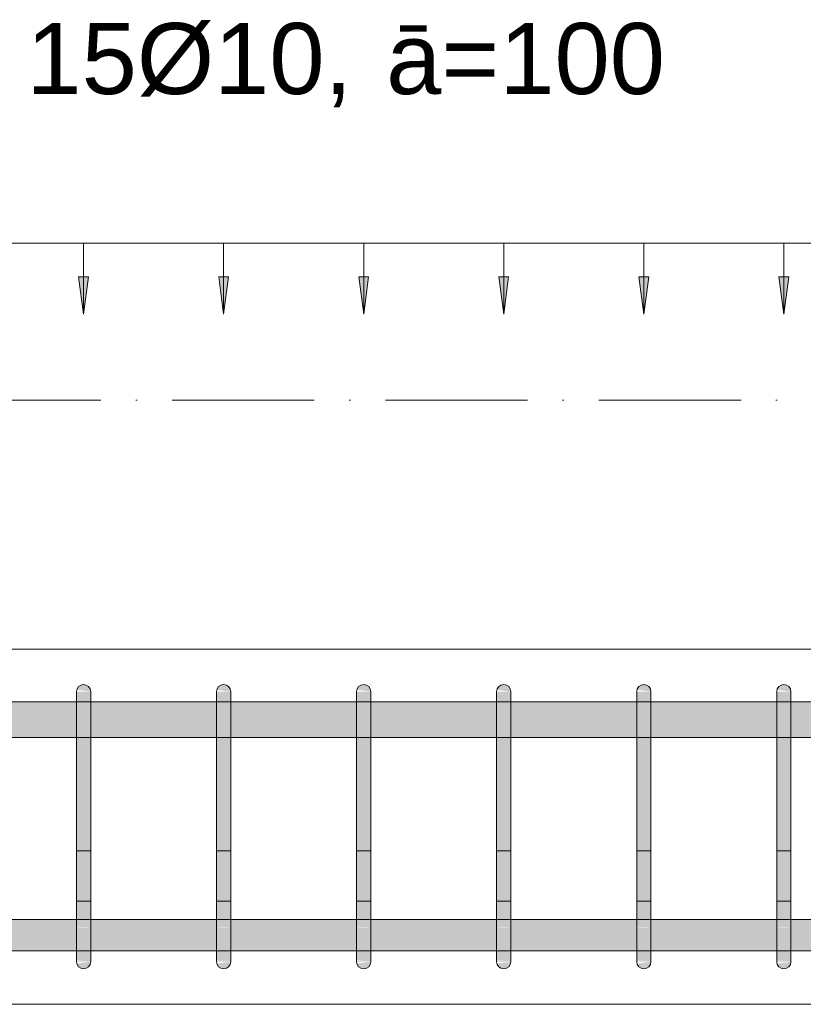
# Model space of a CAD drawing. Header units: millimetres. Extents: x -25607 to 9385, y 1894 to 10168.
# Tile 145 of 181: x 2785 to 3336, y 8670 to 9363. Entities that reach past the tile are written whole.
import ezdxf

# ---------------------------------------------------------------- set-up
doc = ezdxf.new("R2010")
doc.units = ezdxf.units.MM
doc.linetypes.add('Čerchovaná', pattern=[150, 100, -25, 0, -25])
for name, color, linetype, lineweight in [('A-ANNO-DIMS', 211, 'Continuous', 5), ('A-ANNO-DIMS-25', 211, 'Continuous', 5), ('A-FLOR-LEVL', 51, 'Continuous', 5), ('S-BEAM', 12, 'Continuous', 9), ('S-RBAR', 171, 'Continuous', 5), ('S-RBAR-IDEN', 171, 'Continuous', 5)]:
    doc.layers.add(name, color=color, linetype=linetype, lineweight=lineweight)
doc.styles.add('Arial', font='arial.ttf', dxfattribs={"height": 50})
doc.styles.add('Arial_1', font='arial.ttf', dxfattribs={"height": 62.5})
doc.dimstyles.new('Výztuž_kusy__řezy__1', dxfattribs={"dimscale": 304.8, "dimtxt": 0.18, "dimasz": 0, "dimexe": 0, "dimexo": 0.0625, "dimgap": 0.082021, "dimtad": 1, "dimdec": 0, "dimzin": 0, "dimdsep": 46, "dimtxsty": 'Arial_1', "dimblk1": 'NONE', "dimblk2": 'NONE', "dimsah": 1, "dimcen": 0.09, "dimazin": 0, "dimtfac": 1, "dimtdec": 4, "dimtix": 1, "dimtmove": 0, "dimatfit": 3, "dimfxl": 0.164042, "dimfxlon": 1, "dimtvp": 1, "dimtfill": 1, "dimtolj": 1, "dimtzin": 0, "dimarcsym": 2})

# ---------------------------------------------------------------- blocks, each defined once
blk = doc.blocks.new('DIMBLOCK390-V5')
at = {"layer": 'A-ANNO-DIMS-25'}
for points in [[(2731.12, 9155.58), (2734.58, 9181.87), (2727.66, 9181.87)], [(2829.64, 9155.58), (2833.1, 9181.87), (2826.18, 9181.87)]]:
    blk.add_hatch(color=256, dxfattribs=at).paths.add_polyline_path(points)
for p, q in [((2731.12, 9205.58), (2829.64, 9205.58)), ((2731.12, 9205.58), (2731.12, 9205.58)), ((2731.12, 9205.58), (2731.12, 9155.58)), ((2829.64, 9205.58), (2829.64, 9205.58)), ((2829.64, 9205.58), (2829.64, 9155.58)), ((2734.58, 9181.87), (2727.66, 9181.87)), ((2727.66, 9181.87), (2731.12, 9155.58)), ((2731.12, 9155.58), (2734.58, 9181.87)), ((2833.1, 9181.87), (2826.18, 9181.87)), ((2826.18, 9181.87), (2829.64, 9155.58)), ((2829.64, 9155.58), (2833.1, 9181.87))]:
    blk.add_line(p, q, dxfattribs=at)
blk = doc.blocks.new('_None')
blk = doc.blocks.new('DIMBLOCK391-V5')
at = {"layer": 'A-ANNO-DIMS-25'}
for points in [[(2829.64, 9155.58), (2833.1, 9181.87), (2826.18, 9181.87)], [(2928.16, 9155.58), (2931.62, 9181.87), (2924.7, 9181.87)]]:
    blk.add_hatch(color=256, dxfattribs=at).paths.add_polyline_path(points)
for p, q in [((2829.64, 9205.58), (2928.16, 9205.58)), ((2829.64, 9205.58), (2829.64, 9205.58)), ((2829.64, 9205.58), (2829.64, 9155.58)), ((2928.16, 9205.58), (2928.16, 9205.58)), ((2928.16, 9205.58), (2928.16, 9155.58)), ((2833.1, 9181.87), (2826.18, 9181.87)), ((2826.18, 9181.87), (2829.64, 9155.58)), ((2829.64, 9155.58), (2833.1, 9181.87)), ((2931.62, 9181.87), (2924.7, 9181.87)), ((2924.7, 9181.87), (2928.16, 9155.58)), ((2928.16, 9155.58), (2931.62, 9181.87))]:
    blk.add_line(p, q, dxfattribs=at)
blk = doc.blocks.new('DIMBLOCK392-V5')
at = {"layer": 'A-ANNO-DIMS-25'}
for points in [[(2928.16, 9155.58), (2931.62, 9181.87), (2924.7, 9181.87)], [(3026.68, 9155.58), (3030.14, 9181.87), (3023.22, 9181.87)]]:
    blk.add_hatch(color=256, dxfattribs=at).paths.add_polyline_path(points)
for p, q in [((2928.16, 9205.58), (3026.68, 9205.58)), ((2928.16, 9205.58), (2928.16, 9205.58)), ((2928.16, 9205.58), (2928.16, 9155.58)), ((3026.68, 9205.58), (3026.68, 9205.58)), ((3026.68, 9205.58), (3026.68, 9155.58)), ((2931.62, 9181.87), (2924.7, 9181.87)), ((2924.7, 9181.87), (2928.16, 9155.58)), ((2928.16, 9155.58), (2931.62, 9181.87)), ((3030.14, 9181.87), (3023.22, 9181.87)), ((3023.22, 9181.87), (3026.68, 9155.58)), ((3026.68, 9155.58), (3030.14, 9181.87))]:
    blk.add_line(p, q, dxfattribs=at)
blk = doc.blocks.new('DIMBLOCK393-V5')
at = {"layer": 'A-ANNO-DIMS-25'}
for points in [[(3026.68, 9155.58), (3030.14, 9181.87), (3023.22, 9181.87)], [(3125.2, 9155.58), (3128.66, 9181.87), (3121.74, 9181.87)]]:
    blk.add_hatch(color=256, dxfattribs=at).paths.add_polyline_path(points)
for p, q in [((3026.68, 9205.58), (3125.2, 9205.58)), ((3026.68, 9205.58), (3026.68, 9205.58)), ((3026.68, 9205.58), (3026.68, 9155.58)), ((3125.2, 9205.58), (3125.2, 9205.58)), ((3125.2, 9205.58), (3125.2, 9155.58)), ((3030.14, 9181.87), (3023.22, 9181.87)), ((3023.22, 9181.87), (3026.68, 9155.58)), ((3026.68, 9155.58), (3030.14, 9181.87)), ((3128.66, 9181.87), (3121.74, 9181.87)), ((3121.74, 9181.87), (3125.2, 9155.58)), ((3125.2, 9155.58), (3128.66, 9181.87))]:
    blk.add_line(p, q, dxfattribs=at)
blk = doc.blocks.new('DIMBLOCK394-V5')
at = {"layer": 'A-ANNO-DIMS-25'}
for points in [[(3125.2, 9155.58), (3128.66, 9181.87), (3121.74, 9181.87)], [(3223.71, 9155.58), (3227.18, 9181.87), (3220.25, 9181.87)]]:
    blk.add_hatch(color=256, dxfattribs=at).paths.add_polyline_path(points)
for p, q in [((3125.2, 9205.58), (3223.71, 9205.58)), ((3125.2, 9205.58), (3125.2, 9205.58)), ((3125.2, 9205.58), (3125.2, 9155.58)), ((3223.71, 9205.58), (3223.71, 9205.58)), ((3223.71, 9205.58), (3223.71, 9155.58)), ((3128.66, 9181.87), (3121.74, 9181.87)), ((3121.74, 9181.87), (3125.2, 9155.58)), ((3125.2, 9155.58), (3128.66, 9181.87)), ((3227.18, 9181.87), (3220.25, 9181.87)), ((3220.25, 9181.87), (3223.71, 9155.58)), ((3223.71, 9155.58), (3227.18, 9181.87))]:
    blk.add_line(p, q, dxfattribs=at)
blk = doc.blocks.new('DIMBLOCK395-V5')
at = {"layer": 'A-ANNO-DIMS-25'}
for points in [[(3223.71, 9155.58), (3227.18, 9181.87), (3220.25, 9181.87)], [(3322.23, 9155.58), (3325.69, 9181.87), (3318.77, 9181.87)]]:
    blk.add_hatch(color=256, dxfattribs=at).paths.add_polyline_path(points)
for p, q in [((3223.71, 9205.58), (3322.23, 9205.58)), ((3223.71, 9205.58), (3223.71, 9205.58)), ((3223.71, 9205.58), (3223.71, 9155.58)), ((3322.23, 9205.58), (3322.23, 9205.58)), ((3322.23, 9205.58), (3322.23, 9155.58)), ((3227.18, 9181.87), (3220.25, 9181.87)), ((3220.25, 9181.87), (3223.71, 9155.58)), ((3223.71, 9155.58), (3227.18, 9181.87)), ((3325.69, 9181.87), (3318.77, 9181.87)), ((3318.77, 9181.87), (3322.23, 9155.58)), ((3322.23, 9155.58), (3325.69, 9181.87))]:
    blk.add_line(p, q, dxfattribs=at)
blk = doc.blocks.new('DIMBLOCK396-V5')
at = {"layer": 'A-ANNO-DIMS-25'}
for points in [[(3322.23, 9155.58), (3325.69, 9181.87), (3318.77, 9181.87)], [(3420.75, 9155.58), (3424.21, 9181.87), (3417.29, 9181.87)]]:
    blk.add_hatch(color=256, dxfattribs=at).paths.add_polyline_path(points)
for p, q in [((3322.23, 9205.58), (3420.75, 9205.58)), ((3322.23, 9205.58), (3322.23, 9205.58)), ((3322.23, 9205.58), (3322.23, 9155.58)), ((3420.75, 9205.58), (3420.75, 9205.58)), ((3420.75, 9205.58), (3420.75, 9155.58)), ((3325.69, 9181.87), (3318.77, 9181.87)), ((3318.77, 9181.87), (3322.23, 9155.58)), ((3322.23, 9155.58), (3325.69, 9181.87)), ((3424.21, 9181.87), (3417.29, 9181.87)), ((3417.29, 9181.87), (3420.75, 9155.58)), ((3420.75, 9155.58), (3424.21, 9181.87))]:
    blk.add_line(p, q, dxfattribs=at)
blk = doc.blocks.new('DIMBLOCK400-V5')
at = {"layer": 'A-ANNO-DIMS-25'}
for points in [[(2337.05, 9155.58), (2340.51, 9181.87), (2333.59, 9181.87)], [(2435.57, 9155.58), (2439.03, 9181.87), (2432.11, 9181.87)], [(2534.09, 9155.58), (2537.55, 9181.87), (2530.63, 9181.87)], [(2632.61, 9155.58), (2636.07, 9181.87), (2629.14, 9181.87)], [(2731.12, 9155.58), (2734.58, 9181.87), (2727.66, 9181.87)], [(2829.64, 9155.58), (2833.1, 9181.87), (2826.18, 9181.87)], [(2928.16, 9155.58), (2931.62, 9181.87), (2924.7, 9181.87)], [(3026.68, 9155.58), (3030.14, 9181.87), (3023.22, 9181.87)], [(3125.2, 9155.58), (3128.66, 9181.87), (3121.74, 9181.87)], [(3223.71, 9155.58), (3227.18, 9181.87), (3220.25, 9181.87)], [(3322.23, 9155.58), (3325.69, 9181.87), (3318.77, 9181.87)], [(3420.75, 9155.58), (3424.21, 9181.87), (3417.29, 9181.87)], [(3519.27, 9155.58), (3522.73, 9181.87), (3515.81, 9181.87)], [(3617.79, 9155.58), (3621.25, 9181.87), (3614.33, 9181.87)], [(3716.3, 9155.58), (3719.77, 9181.87), (3712.84, 9181.87)]]:
    blk.add_hatch(color=256, dxfattribs=at).paths.add_polyline_path(points)
for p, q in [((2337.05, 9205.58), (3716.3, 9205.58)), ((2337.05, 9205.58), (2435.57, 9205.58)), ((2337.05, 9205.58), (2337.05, 9205.58)), ((2337.05, 9205.58), (2337.05, 9155.58)), ((2435.57, 9205.58), (2534.09, 9205.58)), ((2435.57, 9205.58), (2435.57, 9205.58)), ((2435.57, 9205.58), (2435.57, 9155.58)), ((2534.09, 9205.58), (2632.61, 9205.58)), ((2534.09, 9205.58), (2534.09, 9205.58)), ((2534.09, 9205.58), (2534.09, 9155.58)), ((2632.61, 9205.58), (2731.12, 9205.58)), ((2632.61, 9205.58), (2632.61, 9205.58)), ((2632.61, 9205.58), (2632.61, 9155.58)), ((2731.12, 9205.58), (2829.64, 9205.58)), ((2731.12, 9205.58), (2731.12, 9205.58)), ((2731.12, 9205.58), (2731.12, 9155.58)), ((2829.64, 9205.58), (2928.16, 9205.58)), ((2829.64, 9205.58), (2829.64, 9205.58)), ((2829.64, 9205.58), (2829.64, 9155.58)), ((2928.16, 9205.58), (3026.68, 9205.58)), ((2928.16, 9205.58), (2928.16, 9205.58)), ((2928.16, 9205.58), (2928.16, 9155.58)), ((3026.68, 9205.58), (3125.2, 9205.58)), ((3026.68, 9205.58), (3026.68, 9205.58)), ((3026.68, 9205.58), (3026.68, 9155.58)), ((3125.2, 9205.58), (3223.71, 9205.58)), ((3125.2, 9205.58), (3125.2, 9205.58)), ((3125.2, 9205.58), (3125.2, 9155.58)), ((3223.71, 9205.58), (3322.23, 9205.58)), ((3223.71, 9205.58), (3223.71, 9205.58)), ((3223.71, 9205.58), (3223.71, 9155.58)), ((3322.23, 9205.58), (3420.75, 9205.58)), ((3322.23, 9205.58), (3322.23, 9205.58)), ((3322.23, 9205.58), (3322.23, 9155.58)), ((3420.75, 9205.58), (3519.27, 9205.58)), ((3420.75, 9205.58), (3420.75, 9205.58)), ((3420.75, 9205.58), (3420.75, 9155.58)), ((3519.27, 9205.58), (3617.79, 9205.58)), ((3519.27, 9205.58), (3519.27, 9205.58)), ((3519.27, 9205.58), (3519.27, 9155.58)), ((3617.79, 9205.58), (3716.3, 9205.58)), ((3617.79, 9205.58), (3617.79, 9205.58)), ((3617.79, 9205.58), (3617.79, 9155.58)), ((3716.3, 9205.58), (3716.3, 9205.58)), ((3716.3, 9205.58), (3716.3, 9155.58)), ((2340.51, 9181.87), (2333.59, 9181.87)), ((2333.59, 9181.87), (2337.05, 9155.58)), ((2337.05, 9155.58), (2340.51, 9181.87)), ((2439.03, 9181.87), (2432.11, 9181.87)), ((2432.11, 9181.87), (2435.57, 9155.58)), ((2435.57, 9155.58), (2439.03, 9181.87)), ((2537.55, 9181.87), (2530.63, 9181.87)), ((2530.63, 9181.87), (2534.09, 9155.58)), ((2534.09, 9155.58), (2537.55, 9181.87)), ((2636.07, 9181.87), (2629.14, 9181.87)), ((2629.14, 9181.87), (2632.61, 9155.58)), ((2632.61, 9155.58), (2636.07, 9181.87)), ((2734.58, 9181.87), (2727.66, 9181.87)), ((2727.66, 9181.87), (2731.12, 9155.58)), ((2731.12, 9155.58), (2734.58, 9181.87)), ((2833.1, 9181.87), (2826.18, 9181.87)), ((2826.18, 9181.87), (2829.64, 9155.58)), ((2829.64, 9155.58), (2833.1, 9181.87)), ((2931.62, 9181.87), (2924.7, 9181.87)), ((2924.7, 9181.87), (2928.16, 9155.58)), ((2928.16, 9155.58), (2931.62, 9181.87)), ((3030.14, 9181.87), (3023.22, 9181.87)), ((3023.22, 9181.87), (3026.68, 9155.58)), ((3026.68, 9155.58), (3030.14, 9181.87)), ((3128.66, 9181.87), (3121.74, 9181.87)), ((3121.74, 9181.87), (3125.2, 9155.58)), ((3125.2, 9155.58), (3128.66, 9181.87)), ((3227.18, 9181.87), (3220.25, 9181.87)), ((3220.25, 9181.87), (3223.71, 9155.58)), ((3223.71, 9155.58), (3227.18, 9181.87)), ((3325.69, 9181.87), (3318.77, 9181.87)), ((3318.77, 9181.87), (3322.23, 9155.58)), ((3322.23, 9155.58), (3325.69, 9181.87)), ((3424.21, 9181.87), (3417.29, 9181.87)), ((3417.29, 9181.87), (3420.75, 9155.58)), ((3420.75, 9155.58), (3424.21, 9181.87)), ((3522.73, 9181.87), (3515.81, 9181.87)), ((3515.81, 9181.87), (3519.27, 9155.58)), ((3519.27, 9155.58), (3522.73, 9181.87)), ((3621.25, 9181.87), (3614.33, 9181.87)), ((3614.33, 9181.87), (3617.79, 9155.58)), ((3617.79, 9155.58), (3621.25, 9181.87)), ((3719.77, 9181.87), (3712.84, 9181.87)), ((3712.84, 9181.87), (3716.3, 9155.58)), ((3716.3, 9155.58), (3719.77, 9181.87))]:
    blk.add_line(p, q, dxfattribs=at)

msp = doc.modelspace()

# ---------------------------------------------------------------- hatches: boundary and pattern name
at = {"layer": 'S-RBAR'}
for points in [[(2834.64, 8865), (2834.64, 8890), (2824.64, 8890), (2824.64, 8865)], [(2834.64, 8890), (2834.47, 8891.29), (2833.97, 8892.5), (2833.18, 8893.54), (2832.14, 8894.33), (2830.94, 8894.83), (2829.64, 8895), (2828.35, 8894.83), (2827.14, 8894.33), (2826.11, 8893.54), (2825.31, 8892.5), (2824.81, 8891.29), (2834.47, 8890.02)], [(2933.16, 8865), (2933.16, 8890), (2923.16, 8890), (2923.16, 8865)], [(2933.16, 8890), (2932.99, 8891.29), (2932.49, 8892.5), (2931.7, 8893.54), (2930.66, 8894.33), (2929.45, 8894.83), (2928.16, 8895), (2926.87, 8894.83), (2925.66, 8894.33), (2924.62, 8893.54), (2923.83, 8892.5), (2923.33, 8891.29), (2932.99, 8890.02)], [(3031.68, 8865), (3031.68, 8890), (3021.68, 8890), (3021.68, 8865)], [(3031.68, 8890), (3031.51, 8891.29), (3031.01, 8892.5), (3030.21, 8893.54), (3029.18, 8894.33), (3027.97, 8894.83), (3026.68, 8895), (3025.38, 8894.83), (3024.18, 8894.33), (3023.14, 8893.54), (3022.35, 8892.5), (3021.85, 8891.29), (3031.51, 8890.02)], [(3130.2, 8865), (3130.2, 8890), (3120.2, 8890), (3120.2, 8865)], [(3130.2, 8890), (3130.03, 8891.29), (3129.53, 8892.5), (3128.73, 8893.54), (3127.7, 8894.33), (3126.49, 8894.83), (3125.2, 8895), (3123.9, 8894.83), (3122.7, 8894.33), (3121.66, 8893.54), (3120.87, 8892.5), (3120.37, 8891.29), (3130.03, 8890.02)], [(3228.71, 8865), (3228.71, 8890), (3218.71, 8890), (3218.71, 8865)], [(3228.71, 8890), (3228.54, 8891.29), (3228.04, 8892.5), (3227.25, 8893.54), (3226.21, 8894.33), (3225.01, 8894.83), (3223.71, 8895), (3222.42, 8894.83), (3221.21, 8894.33), (3220.18, 8893.54), (3219.38, 8892.5), (3218.88, 8891.29), (3228.54, 8890.02)], [(3327.23, 8865), (3327.23, 8890), (3317.23, 8890), (3317.23, 8865)], [(3327.23, 8890), (3327.06, 8891.29), (3326.56, 8892.5), (3325.77, 8893.54), (3324.73, 8894.33), (3323.53, 8894.83), (3322.23, 8895), (3320.94, 8894.83), (3319.73, 8894.33), (3318.7, 8893.54), (3317.9, 8892.5), (3317.4, 8891.29), (3327.06, 8890.02)], [(2834.64, 8725), (2834.64, 8865), (2824.64, 8865), (2824.64, 8725)], [(2933.16, 8725), (2933.16, 8865), (2923.16, 8865), (2923.16, 8725)], [(3031.68, 8725), (3031.68, 8865), (3021.68, 8865), (3021.68, 8725)], [(3128.56, 8725), (3130.2, 8725), (3130.2, 8865), (3120.2, 8865), (3120.2, 8725)], [(3228.71, 8725), (3228.71, 8865), (3218.71, 8865), (3218.71, 8725)], [(3327.23, 8725), (3327.23, 8865), (3317.23, 8865), (3317.23, 8725)], [(2829.64, 8695), (2830.94, 8695.17), (2832.14, 8695.67), (2833.18, 8696.46), (2833.97, 8697.5), (2834.47, 8698.71), (2834.47, 8699.98), (2824.81, 8698.71), (2825.31, 8697.5), (2826.11, 8696.46), (2827.14, 8695.67), (2828.35, 8695.17)], [(2928.16, 8695), (2929.45, 8695.17), (2930.66, 8695.67), (2931.7, 8696.46), (2932.49, 8697.5), (2932.99, 8698.71), (2932.99, 8699.98), (2923.33, 8698.71), (2923.83, 8697.5), (2924.62, 8696.46), (2925.66, 8695.67), (2926.87, 8695.17)], [(3026.68, 8695), (3027.97, 8695.17), (3029.18, 8695.67), (3030.21, 8696.46), (3031.01, 8697.5), (3031.51, 8698.71), (3031.51, 8699.98), (3021.85, 8698.71), (3022.35, 8697.5), (3023.14, 8696.46), (3024.18, 8695.67), (3025.38, 8695.17)], [(3125.2, 8695), (3126.49, 8695.17), (3128.56, 8696.33), (3128.73, 8696.46), (3129.53, 8697.5), (3130.03, 8698.71), (3130.03, 8699.98), (3120.37, 8698.71), (3120.87, 8697.5), (3121.66, 8696.46), (3122.7, 8695.67), (3123.9, 8695.17)], [(3223.71, 8695), (3225.01, 8695.17), (3226.21, 8695.67), (3227.25, 8696.46), (3228.04, 8697.5), (3228.54, 8698.71), (3228.54, 8699.98), (3218.88, 8698.71), (3219.38, 8697.5), (3220.18, 8696.46), (3221.21, 8695.67), (3222.42, 8695.17)], [(3322.23, 8695), (3323.53, 8695.17), (3324.73, 8695.67), (3325.77, 8696.46), (3326.56, 8697.5), (3327.06, 8698.71), (3327.06, 8699.98), (3317.4, 8698.71), (3317.9, 8697.5), (3318.7, 8696.46), (3319.73, 8695.67), (3320.94, 8695.17)]]:
    msp.add_hatch(color=256, dxfattribs=at).paths.add_polyline_path(points)
h = msp.add_hatch(color=256, dxfattribs=at)
h.paths.add_polyline_path([(5938.19, 8857.8), (5969.21, 8857.8), (5969.21, 8882.8), (5785.06, 8882.8), (5785.06, 8857.8), (5894.29, 8857.8)])
h.paths.add_polyline_path([(4016.06, 8857.8), (4054.75, 8857.8), (4054.75, 8882.8), (4016.06, 8882.8), (4016.06, 8865)])
h.paths.add_polyline_path([(4651.63, 8857.8), (4730.74, 8857.8), (4730.74, 8882.8), (4651.63, 8882.8), (4651.63, 8865)])
h.paths.add_polyline_path([(1019.44, 8857.8), (1209.04, 8857.8), (1209.04, 8882.8), (1019.44, 8882.8), (1019.44, 8865)])
h.paths.add_polyline_path([(4006.06, 8857.8), (4006.06, 8882.8), (3967.37, 8882.8), (3967.37, 8857.8)])
h.paths.add_polyline_path([(4621.18, 8857.8), (4641.63, 8857.8), (4641.63, 8882.8), (4551.63, 8882.8), (4551.63, 8857.8), (4577.28, 8857.8)])
h.paths.add_polyline_path([(4064.75, 8857.8), (4103.44, 8857.8), (4103.44, 8882.8), (4064.75, 8882.8), (4064.75, 8865)])
h.paths.add_polyline_path([(1219.04, 8857.8), (1408.65, 8857.8), (1408.65, 8882.8), (1219.04, 8882.8), (1219.04, 8865)])
h.paths.add_polyline_path([(5775.06, 8857.8), (5775.06, 8882.8), (5585.68, 8882.8), (5585.68, 8857.8), (5762.59, 8857.8)])
h.paths.add_polyline_path([(2909.06, 8857.8), (2923.16, 8857.8), (2923.16, 8882.8), (2834.64, 8882.8), (2834.64, 8857.8)])
h.paths.add_polyline_path([(3957.37, 8857.8), (3957.37, 8882.8), (3918.68, 8882.8), (3918.77, 8857.8)])
h.paths.add_polyline_path([(2933.16, 8857.8), (3021.68, 8857.8), (3021.68, 8882.8), (2933.16, 8882.8), (2933.16, 8865)])
h.paths.add_polyline_path([(4113.44, 8857.8), (4152.12, 8857.8), (4152.12, 8882.8), (4113.44, 8882.8), (4113.44, 8865)])
h.paths.add_polyline_path([(3031.68, 8857.8), (3120.2, 8857.8), (3120.2, 8882.8), (3031.68, 8882.8), (3031.68, 8865)])
h.paths.add_polyline_path([(5575.68, 8857.8), (5575.68, 8882.8), (5386.3, 8882.8), (5386.3, 8857.8), (5543.08, 8857.8)])
h.paths.add_polyline_path([(3908.68, 8857.8), (3908.68, 8882.8), (3869.99, 8882.8), (3869.99, 8857.8), (3874.87, 8857.8)])
h.paths.add_polyline_path([(4162.12, 8857.8), (4200.81, 8857.8), (4200.81, 8882.8), (4162.12, 8882.8), (4162.12, 8865)])
h.paths.add_polyline_path([(2824.64, 8857.8), (2824.64, 8882.8), (2736.12, 8882.8), (2736.12, 8857.8), (2821.26, 8857.8)])
h.paths.add_polyline_path([(1418.65, 8857.8), (1608.25, 8857.8), (1608.25, 8882.8), (1418.65, 8882.8), (1418.65, 8865)])
h.paths.add_polyline_path([(1618.25, 8857.8), (1807.85, 8857.8), (1807.85, 8882.8), (1618.25, 8882.8), (1618.25, 8865)])
h.paths.add_polyline_path([(3859.99, 8857.8), (3859.99, 8882.8), (3821.3, 8882.8), (3821.3, 8857.8), (3830.97, 8857.8)])
h.paths.add_polyline_path([(5376.3, 8857.8), (5376.3, 8882.8), (5186.3, 8882.8), (5186.3, 8857.8), (5367.48, 8857.8)])
h.paths.add_polyline_path([(3130.2, 8857.8), (3218.71, 8857.8), (3218.71, 8882.8), (3130.2, 8882.8), (3130.2, 8865)])
h.paths.add_polyline_path([(4210.81, 8857.8), (4249.5, 8857.8), (4249.5, 8882.8), (4210.81, 8882.8), (4210.81, 8865)])
h.paths.add_polyline_path([(4541.63, 8857.8), (4541.63, 8882.8), (4502.94, 8882.8), (4502.94, 8857.8), (4533.37, 8857.8)])
h.paths.add_polyline_path([(4740.74, 8857.8), (4819.86, 8857.8), (4819.86, 8882.8), (4740.74, 8882.8), (4740.74, 8865)])
h.paths.add_polyline_path([(3811.3, 8857.8), (3811.3, 8882.8), (3721.3, 8882.8), (3721.3, 8857.8), (3787.07, 8857.8)])
h.paths.add_polyline_path([(5176.3, 8857.8), (5176.3, 8882.8), (5097.19, 8882.8), (5097.19, 8857.8), (5104.08, 8857.8)])
h.paths.add_polyline_path([(1817.85, 8857.8), (2007.45, 8857.8), (2007.45, 8882.8), (1817.85, 8882.8), (1817.85, 8865)])
h.paths.add_polyline_path([(4259.5, 8857.8), (4298.19, 8857.8), (4298.19, 8882.8), (4259.5, 8882.8), (4259.5, 8865)])
h.paths.add_polyline_path([(3711.3, 8857.8), (3711.3, 8882.8), (3622.79, 8882.8), (3622.79, 8857.8), (3699.27, 8857.8)])
h.paths.add_polyline_path([(2017.45, 8857.8), (2207.05, 8857.8), (2207.05, 8882.8), (2017.45, 8882.8), (2017.45, 8865)])
h.paths.add_polyline_path([(4308.19, 8857.8), (4346.88, 8857.8), (4346.88, 8882.8), (4308.19, 8882.8), (4308.19, 8865)])
h.paths.add_polyline_path([(5087.19, 8857.8), (5087.19, 8882.8), (5008.08, 8882.8), (5008.08, 8857.8), (5060.18, 8857.8)])
h.paths.add_polyline_path([(3612.79, 8857.8), (3612.79, 8882.8), (3524.27, 8882.8), (3524.27, 8857.8), (3611.47, 8857.8)])
h.paths.add_polyline_path([(2217.05, 8857.8), (2332.05, 8857.8), (2332.05, 8882.8), (2217.05, 8882.8), (2217.05, 8865)])
h.paths.add_polyline_path([(4356.88, 8857.8), (4395.57, 8857.8), (4395.57, 8882.8), (4356.88, 8882.8), (4356.88, 8865)])
h.paths.add_polyline_path([(4998.08, 8857.8), (4998.08, 8882.8), (4918.97, 8882.8), (4918.97, 8857.8), (4972.38, 8857.8)])
h.paths.add_polyline_path([(3514.27, 8857.8), (3514.27, 8882.8), (3425.75, 8882.8), (3425.75, 8857.8), (3479.77, 8857.8)])
h.paths.add_polyline_path([(2342.05, 8857.8), (2430.57, 8857.8), (2430.57, 8882.8), (2342.05, 8882.8), (2342.05, 8865)])
h.paths.add_polyline_path([(3228.71, 8857.8), (3317.23, 8857.8), (3317.23, 8882.8), (3228.71, 8882.8), (3228.71, 8865)])
h.paths.add_polyline_path([(3415.75, 8857.8), (3415.75, 8882.8), (3327.23, 8882.8), (3327.23, 8857.8), (3391.96, 8857.8)])
h.paths.add_polyline_path([(2440.57, 8857.8), (2529.09, 8857.8), (2529.09, 8882.8), (2440.57, 8882.8), (2440.57, 8865)])
h.paths.add_polyline_path([(4908.97, 8857.8), (4908.97, 8882.8), (4829.86, 8882.8), (4829.86, 8857.8), (4884.58, 8857.8)])
h.paths.add_polyline_path([(4405.57, 8857.8), (4444.26, 8857.8), (4444.26, 8882.8), (4405.57, 8882.8), (4405.57, 8865)])
h.paths.add_polyline_path([(2726.12, 8857.8), (2726.12, 8882.8), (2637.61, 8882.8), (2637.61, 8857.8), (2645.66, 8857.8)])
h.paths.add_polyline_path([(2539.09, 8857.8), (2627.61, 8857.8), (2627.61, 8882.8), (2539.09, 8882.8), (2539.09, 8865)])
h.paths.add_polyline_path([(4454.26, 8857.8), (4492.94, 8857.8), (4492.94, 8882.8), (4454.26, 8882.8), (4454.26, 8865)])
h = msp.add_hatch(color=256, dxfattribs=at)
h.paths.add_polyline_path([(-1905.56, 8707.64), (-1885.56, 8707.92), (-1885.56, 8729.64), (-1905.56, 8729.64), (-1905.56, 8714.83)])
h.paths.add_polyline_path([(1021.34, 8707.64), (1209.04, 8707.92), (1209.04, 8729.64), (1019.44, 8729.64), (1019.44, 8707.64)])
h.paths.add_polyline_path([(1219.04, 8707.64), (1408.65, 8707.92), (1408.65, 8729.64), (1219.04, 8729.64), (1219.04, 8707.92)])
h.paths.add_polyline_path([(1009.44, 8707.64), (1009.44, 8729.64), (819.84, 8729.64), (819.84, 8707.64), (977.44, 8707.64)])
h.paths.add_polyline_path([(809.84, 8707.64), (809.84, 8729.64), (620.24, 8729.64), (620.24, 8707.64), (801.84, 8707.64)])
h.paths.add_polyline_path([(-1832.27, 8707.64), (-1798.99, 8707.92), (-1798.99, 8729.64), (-1832.27, 8729.64), (-1832.27, 8707.92)])
h.paths.add_polyline_path([(1418.65, 8707.64), (1608.25, 8707.92), (1608.25, 8729.64), (1418.65, 8729.64), (1418.65, 8707.92)])
h.paths.add_polyline_path([(4152.12, 8707.64), (4152.12, 8729.64), (4113.44, 8729.64), (4113.44, 8707.64), (4138.27, 8707.64)])
h.paths.add_polyline_path([(1618.25, 8707.64), (1807.85, 8707.92), (1807.85, 8729.64), (1618.25, 8729.64), (1618.25, 8707.92)])
h.paths.add_polyline_path([(4169.44, 8707.64), (4169.44, 8729.64), (4162.12, 8729.64), (4162.12, 8707.64)])
h.paths.add_polyline_path([(610.24, 8707.64), (610.24, 8729.64), (420.64, 8729.64), (420.64, 8707.64), (582.34, 8707.64)])
h.paths.add_polyline_path([(410.64, 8707.64), (410.64, 8729.64), (221.04, 8729.64), (221.04, 8707.64), (406.74, 8707.64)])
h.paths.add_polyline_path([(-1842.27, 8707.64), (-1842.27, 8729.64), (-1875.56, 8729.64), (-1875.56, 8707.64)])
h.paths.add_polyline_path([(1817.85, 8707.64), (2007.45, 8707.92), (2007.45, 8729.64), (1817.85, 8729.64), (1817.85, 8707.92)])
h.paths.add_polyline_path([(2017.45, 8707.64), (2207.05, 8707.92), (2207.05, 8729.64), (2017.45, 8729.64), (2017.45, 8707.92)])
h.paths.add_polyline_path([(4103.44, 8707.64), (4103.44, 8729.64), (4064.75, 8729.64), (4064.75, 8707.64), (4094.37, 8707.64)])
h.paths.add_polyline_path([(211.04, 8707.64), (211.04, 8729.64), (21.43, 8729.64), (21.43, 8707.64), (187.24, 8707.64)])
h.paths.add_polyline_path([(2217.05, 8707.64), (2332.05, 8707.92), (2332.05, 8729.64), (2217.05, 8729.64), (2217.05, 8707.92)])
h.paths.add_polyline_path([(11.43, 8707.64), (11.43, 8729.64), (-178.17, 8729.64), (-178.17, 8707.64), (-32.27, 8707.64)])
h.paths.add_polyline_path([(-1788.99, 8707.64), (-1755.71, 8707.92), (-1755.71, 8729.64), (-1788.99, 8729.64), (-1788.99, 8707.92)])
h.paths.add_polyline_path([(-188.17, 8707.64), (-188.17, 8729.64), (-303.17, 8729.64), (-303.17, 8707.64), (-207.87, 8707.64)])
h.paths.add_polyline_path([(2342.05, 8707.64), (2430.57, 8707.92), (2430.57, 8729.64), (2342.05, 8729.64), (2342.05, 8707.92)])
h.paths.add_polyline_path([(4054.75, 8707.64), (4054.75, 8729.64), (4016.06, 8729.64), (4016.06, 8707.64), (4050.47, 8707.64)])
h.paths.add_polyline_path([(2440.57, 8707.64), (2529.09, 8707.92), (2529.09, 8729.64), (2440.57, 8729.64), (2440.57, 8707.92)])
h.paths.add_polyline_path([(-313.17, 8707.64), (-313.17, 8729.64), (-400.61, 8729.64), (-400.61, 8707.64), (-339.57, 8707.64)])
h.paths.add_polyline_path([(2539.09, 8707.64), (2627.61, 8707.92), (2627.61, 8729.64), (2539.09, 8729.64), (2539.09, 8707.92)])
h.paths.add_polyline_path([(-410.61, 8707.64), (-410.61, 8729.64), (-498.06, 8729.64), (-498.06, 8707.64), (-427.37, 8707.64)])
h.paths.add_polyline_path([(2637.61, 8707.64), (2726.12, 8707.92), (2726.12, 8729.64), (2637.61, 8729.64), (2637.61, 8707.92)])
h.paths.add_polyline_path([(-508.06, 8707.64), (-508.06, 8729.64), (-595.51, 8729.64), (-595.51, 8707.64), (-515.17, 8707.64)])
h.paths.add_polyline_path([(-1745.71, 8707.64), (-1712.42, 8707.92), (-1712.42, 8729.64), (-1745.71, 8729.64), (-1745.71, 8707.92)])
h.paths.add_polyline_path([(3967.37, 8707.64), (4006.06, 8707.92), (4006.06, 8729.64), (3967.37, 8729.64), (3967.37, 8707.92)])
h.paths.add_polyline_path([(2736.12, 8707.64), (2824.64, 8707.92), (2824.64, 8729.64), (2736.12, 8729.64), (2736.12, 8707.92)])
h.paths.add_polyline_path([(-605.51, 8707.64), (-605.51, 8729.64), (-692.95, 8729.64), (-692.95, 8707.64), (-646.87, 8707.64)])
h.paths.add_polyline_path([(2834.64, 8707.64), (2923.16, 8707.92), (2923.16, 8729.64), (2834.64, 8729.64), (2834.64, 8707.92)])
h.paths.add_polyline_path([(-702.95, 8707.64), (-702.95, 8729.64), (-790.4, 8729.64), (-790.4, 8707.64), (-734.67, 8707.64)])
h.paths.add_polyline_path([(3957.37, 8707.64), (3957.37, 8729.64), (3918.68, 8729.64), (3918.77, 8707.64)])
h.paths.add_polyline_path([(2933.16, 8707.64), (3021.68, 8707.92), (3021.68, 8729.64), (2933.16, 8729.64), (2933.16, 8707.92)])
h.paths.add_polyline_path([(-800.4, 8707.64), (-800.4, 8729.64), (-887.85, 8729.64), (-887.85, 8707.64), (-822.47, 8707.64)])
h.paths.add_polyline_path([(3031.68, 8707.64), (3120.2, 8707.92), (3120.2, 8729.64), (3031.68, 8729.64), (3031.68, 8707.92)])
h.paths.add_polyline_path([(-1702.42, 8707.64), (-1677.42, 8707.92), (-1677.42, 8729.64), (-1702.42, 8729.64), (-1702.42, 8707.92)])
h.paths.add_polyline_path([(-897.85, 8707.64), (-897.85, 8729.64), (-985.29, 8729.64), (-985.29, 8707.64), (-910.27, 8707.64)])
h.paths.add_polyline_path([(3908.68, 8707.64), (3908.68, 8729.64), (3869.99, 8729.64), (3869.99, 8707.64), (3874.87, 8707.64)])
h.paths.add_polyline_path([(3130.2, 8707.64), (3218.71, 8707.92), (3218.71, 8729.64), (3130.2, 8729.64), (3130.2, 8707.92)])
h.paths.add_polyline_path([(-995.29, 8707.64), (-995.29, 8729.64), (-1082.74, 8729.64), (-1082.74, 8707.64), (-998.07, 8707.64)])
h.paths.add_polyline_path([(3228.71, 8707.64), (3317.23, 8707.92), (3317.23, 8729.64), (3228.71, 8729.64), (3228.71, 8707.92)])
h.paths.add_polyline_path([(-1092.74, 8707.64), (-1092.74, 8729.64), (-1180.19, 8729.64), (-1180.19, 8707.64), (-1129.78, 8707.64)])
h.paths.add_polyline_path([(3327.23, 8707.64), (3415.75, 8707.92), (3415.75, 8729.64), (3327.23, 8729.64), (3327.23, 8707.92)])
h.paths.add_polyline_path([(-1667.42, 8707.64), (-1579.97, 8707.92), (-1579.97, 8729.64), (-1667.42, 8729.64), (-1667.42, 8707.92)])
h.paths.add_polyline_path([(-1190.19, 8707.64), (-1190.19, 8729.64), (-1277.63, 8729.64), (-1277.63, 8707.64), (-1217.58, 8707.64)])
h.paths.add_polyline_path([(3859.99, 8707.64), (3859.99, 8729.64), (3821.3, 8729.64), (3821.3, 8707.64), (3830.97, 8707.64)])
h.paths.add_polyline_path([(3425.75, 8707.64), (3514.27, 8707.92), (3514.27, 8729.64), (3425.75, 8729.64), (3425.75, 8707.92)])
h.paths.add_polyline_path([(-1287.63, 8707.64), (-1287.63, 8729.64), (-1375.08, 8729.64), (-1375.08, 8707.64), (-1305.38, 8707.64)])
h.paths.add_polyline_path([(3524.27, 8707.64), (3612.79, 8707.92), (3612.79, 8729.64), (3524.27, 8729.64), (3524.27, 8707.92)])
h.paths.add_polyline_path([(-1385.08, 8707.64), (-1385.08, 8729.64), (-1472.53, 8729.64), (-1472.53, 8707.64), (-1393.18, 8707.64)])
h.paths.add_polyline_path([(3622.79, 8707.64), (3711.3, 8707.92), (3711.3, 8729.64), (3622.79, 8729.64), (3622.79, 8707.92)])
h.paths.add_polyline_path([(3811.3, 8707.64), (3811.3, 8729.64), (3721.3, 8729.64), (3721.3, 8707.64), (3787.07, 8707.64)])
h.paths.add_polyline_path([(-1482.53, 8707.64), (-1482.53, 8729.64), (-1569.97, 8729.64), (-1569.97, 8707.64), (-1524.88, 8707.64)])
h = msp.add_hatch(color=256, dxfattribs=at)
h.paths.add_polyline_path([(2834.64, 8703.08), (2834.64, 8703.74), (2833.28, 8703.89), (2832.44, 8703.51)])
h.paths.add_polyline_path([(2829.15, 8705.53), (2827.47, 8707.49), (2824.64, 8707.92), (2824.64, 8706.75)])
h.paths.add_polyline_path([(2834.64, 8711.72), (2834.64, 8713.44), (2824.64, 8715.43), (2824.64, 8714.83), (2825.45, 8714.83), (2829.37, 8711.91)])
h.paths.add_polyline_path([(2824.64, 8724.03), (2834.64, 8724.24), (2834.64, 8725), (2824.64, 8725)])
h = msp.add_hatch(color=256, dxfattribs=at)
h.paths.add_polyline_path([(2834.64, 8700), (2834.64, 8703.08), (2832.44, 8703.51), (2833.28, 8703.89), (2834.64, 8703.74), (2834.64, 8711.72), (2830.11, 8711.99), (2825.6, 8714.83), (2824.64, 8714.83), (2824.64, 8708.15), (2827.61, 8707.32), (2829.15, 8705.53), (2824.64, 8706.75), (2824.81, 8700.99), (2826.73, 8700.85), (2830.94, 8700.4)])
h.paths.add_polyline_path([(2829.64, 8700), (2834.64, 8700), (2824.64, 8700.85), (2824.81, 8700)])
h.paths.add_polyline_path([(2834.64, 8713.44), (2834.64, 8724.24), (2832.61, 8724.03), (2824.64, 8724.03), (2824.64, 8715.43), (2827.66, 8714.83)])
h = msp.add_hatch(color=256, dxfattribs=at)
h.paths.add_polyline_path([(2933.16, 8703.08), (2933.16, 8703.74), (2931.8, 8703.89), (2930.96, 8703.51)])
h.paths.add_polyline_path([(2927.67, 8705.53), (2925.99, 8707.49), (2923.16, 8707.92), (2923.16, 8706.75)])
h.paths.add_polyline_path([(2933.16, 8711.72), (2933.16, 8713.44), (2923.16, 8715.43), (2923.16, 8714.83), (2923.97, 8714.83), (2927.88, 8711.91)])
h.paths.add_polyline_path([(2923.16, 8724.03), (2933.16, 8724.24), (2933.16, 8725), (2923.16, 8725)])
h = msp.add_hatch(color=256, dxfattribs=at)
h.paths.add_polyline_path([(2933.16, 8700), (2933.16, 8703.08), (2930.96, 8703.51), (2931.8, 8703.89), (2933.16, 8703.74), (2933.16, 8711.72), (2928.63, 8711.99), (2924.12, 8714.83), (2923.16, 8714.83), (2923.16, 8708.15), (2926.13, 8707.32), (2927.67, 8705.53), (2923.16, 8706.75), (2923.33, 8700.99), (2925.25, 8700.85), (2929.45, 8700.4)])
h.paths.add_polyline_path([(2928.16, 8700), (2933.16, 8700), (2923.16, 8700.85), (2923.33, 8700)])
h.paths.add_polyline_path([(2933.16, 8713.44), (2933.16, 8724.24), (2931.13, 8724.03), (2923.16, 8724.03), (2923.16, 8715.43), (2926.18, 8714.83)])
h = msp.add_hatch(color=256, dxfattribs=at)
h.paths.add_polyline_path([(3031.68, 8703.08), (3031.68, 8703.74), (3030.32, 8703.89), (3029.48, 8703.51)])
h.paths.add_polyline_path([(3026.19, 8705.53), (3024.5, 8707.49), (3021.68, 8707.92), (3021.68, 8706.75)])
h.paths.add_polyline_path([(3031.68, 8711.72), (3031.68, 8713.44), (3021.68, 8715.43), (3021.68, 8714.83), (3022.48, 8714.83), (3026.4, 8711.91)])
h.paths.add_polyline_path([(3021.68, 8724.03), (3031.68, 8724.24), (3031.68, 8725), (3021.68, 8725)])
h = msp.add_hatch(color=256, dxfattribs=at)
h.paths.add_polyline_path([(3031.68, 8700), (3031.68, 8703.08), (3029.48, 8703.51), (3030.32, 8703.89), (3031.68, 8703.74), (3031.68, 8711.72), (3027.15, 8711.99), (3022.63, 8714.83), (3021.68, 8714.83), (3021.68, 8708.15), (3024.65, 8707.32), (3026.19, 8705.53), (3021.68, 8706.75), (3021.85, 8700.99), (3023.76, 8700.85), (3027.97, 8700.4)])
h.paths.add_polyline_path([(3026.68, 8700), (3031.68, 8700), (3021.68, 8700.85), (3021.85, 8700)])
h.paths.add_polyline_path([(3031.68, 8713.44), (3031.68, 8724.24), (3029.65, 8724.03), (3021.68, 8724.03), (3021.68, 8715.43), (3024.69, 8714.83)])
h = msp.add_hatch(color=256, dxfattribs=at)
h.paths.add_polyline_path([(3130.2, 8703.08), (3130.2, 8703.74), (3128.56, 8703.77), (3127.99, 8703.51), (3128.56, 8703.4)])
h.paths.add_polyline_path([(3124.71, 8705.53), (3123.02, 8707.49), (3120.2, 8707.92), (3120.2, 8706.75)])
h.paths.add_polyline_path([(3130.2, 8711.72), (3130.2, 8713.44), (3120.2, 8715.43), (3120.2, 8714.83), (3121, 8714.83), (3124.92, 8711.91), (3128.56, 8711.78)])
h.paths.add_polyline_path([(3120.2, 8724.03), (3130.2, 8724.24), (3130.2, 8725), (3120.2, 8725)])
h = msp.add_hatch(color=256, dxfattribs=at)
h.paths.add_polyline_path([(3130.2, 8700), (3130.2, 8703.08), (3127.99, 8703.51), (3128.84, 8703.89), (3130.2, 8703.74), (3130.2, 8711.72), (3125.67, 8711.99), (3121.15, 8714.83), (3120.2, 8714.83), (3120.2, 8708.15), (3123.17, 8707.32), (3124.71, 8705.53), (3120.2, 8706.75), (3120.37, 8700.99), (3122.28, 8700.85), (3128.56, 8700.18)])
h.paths.add_polyline_path([(3125.2, 8700), (3128.56, 8700.14), (3120.2, 8700.85), (3120.37, 8700)])
h.paths.add_polyline_path([(3130.2, 8713.44), (3130.2, 8724.24), (3128.17, 8724.03), (3120.2, 8724.03), (3120.2, 8715.43), (3128.56, 8713.77)])
h = msp.add_hatch(color=256, dxfattribs=at)
h.paths.add_polyline_path([(3228.71, 8703.08), (3228.71, 8703.74), (3227.36, 8703.89), (3226.51, 8703.51)])
h.paths.add_polyline_path([(3223.22, 8705.53), (3221.54, 8707.49), (3218.71, 8707.92), (3218.71, 8706.75)])
h.paths.add_polyline_path([(3228.71, 8711.72), (3228.71, 8713.44), (3218.71, 8715.43), (3218.71, 8714.83), (3219.52, 8714.83), (3223.44, 8711.91)])
h.paths.add_polyline_path([(3218.71, 8724.03), (3228.71, 8724.24), (3228.71, 8725), (3218.71, 8725)])
h = msp.add_hatch(color=256, dxfattribs=at)
h.paths.add_polyline_path([(3228.71, 8700), (3228.71, 8703.08), (3226.51, 8703.51), (3227.36, 8703.89), (3228.71, 8703.74), (3228.71, 8711.72), (3224.18, 8711.99), (3219.67, 8714.83), (3218.71, 8714.83), (3218.71, 8708.15), (3221.69, 8707.32), (3223.22, 8705.53), (3218.71, 8706.75), (3218.88, 8700.99), (3220.8, 8700.85), (3225.01, 8700.4)])
h.paths.add_polyline_path([(3223.71, 8700), (3228.71, 8700), (3218.71, 8700.85), (3218.88, 8700)])
h.paths.add_polyline_path([(3228.71, 8713.44), (3228.71, 8724.24), (3226.69, 8724.03), (3218.71, 8724.03), (3218.71, 8715.43), (3221.73, 8714.83)])
h = msp.add_hatch(color=256, dxfattribs=at)
h.paths.add_polyline_path([(3327.23, 8703.08), (3327.23, 8703.74), (3325.88, 8703.89), (3325.03, 8703.51)])
h.paths.add_polyline_path([(3321.74, 8705.53), (3320.06, 8707.49), (3317.23, 8707.92), (3317.23, 8706.75)])
h.paths.add_polyline_path([(3327.23, 8711.72), (3327.23, 8713.44), (3317.23, 8715.43), (3317.23, 8714.83), (3318.04, 8714.83), (3321.96, 8711.91)])
h.paths.add_polyline_path([(3317.23, 8724.03), (3327.23, 8724.24), (3327.23, 8725), (3317.23, 8725)])
h = msp.add_hatch(color=256, dxfattribs=at)
h.paths.add_polyline_path([(3327.23, 8700), (3327.23, 8703.08), (3325.03, 8703.51), (3325.88, 8703.89), (3327.23, 8703.74), (3327.23, 8711.72), (3322.7, 8711.99), (3318.19, 8714.83), (3317.23, 8714.83), (3317.23, 8708.15), (3320.2, 8707.32), (3321.74, 8705.53), (3317.23, 8706.75), (3317.4, 8700.99), (3319.32, 8700.85), (3323.53, 8700.4)])
h.paths.add_polyline_path([(3322.23, 8700), (3327.23, 8700), (3317.23, 8700.85), (3317.4, 8700)])
h.paths.add_polyline_path([(3327.23, 8713.44), (3327.23, 8724.24), (3325.2, 8724.03), (3317.23, 8724.03), (3317.23, 8715.43), (3320.25, 8714.83)])

# ---------------------------------------------------------------- linework, layer by layer
at = {"layer": 'A-FLOR-LEVL', "linetype": 'Čerchovaná'}
msp.add_line((-3262.19, 9095), (9255.9, 9095), dxfattribs=at)
at = {"layer": 'S-BEAM'}
for p, q in [((4009.44, 8920), (-1980.56, 8920)), ((4009.44, 8920), (-1880.56, 8920)), ((4009.44, 8670), (-1980.56, 8670)), ((-1880.56, 8670), (4009.44, 8670))]:
    msp.add_line(p, q, dxfattribs=at)
at = {"layer": 'S-RBAR'}
for p, q in [((2824.64, 8865), (2824.64, 8890)), ((2824.64, 8865), (2824.64, 8890)), ((2834.64, 8865), (2834.64, 8890)), ((2834.64, 8865), (2834.64, 8890)), ((2923.16, 8865), (2923.16, 8890)), ((2923.16, 8865), (2923.16, 8890)), ((2933.16, 8865), (2933.16, 8890)), ((2933.16, 8865), (2933.16, 8890)), ((3021.68, 8865), (3021.68, 8890)), ((3021.68, 8865), (3021.68, 8890)), ((3031.68, 8865), (3031.68, 8890)), ((3031.68, 8865), (3031.68, 8890)), ((3120.2, 8865), (3120.2, 8890)), ((3120.2, 8865), (3120.2, 8890)), ((3130.2, 8865), (3130.2, 8890)), ((3130.2, 8865), (3130.2, 8890)), ((3218.71, 8865), (3218.71, 8890)), ((3218.71, 8865), (3218.71, 8890)), ((3228.71, 8865), (3228.71, 8890)), ((3228.71, 8865), (3228.71, 8890)), ((3317.23, 8865), (3317.23, 8890)), ((3317.23, 8865), (3317.23, 8890)), ((3327.23, 8865), (3327.23, 8890)), ((3327.23, 8865), (3327.23, 8890)), ((1019.4, 8882.8), (5969.21, 8882.8)), ((1019.4, 8882.8), (5969.21, 8882.8)), ((1019.4, 8882.8), (5969.21, 8882.8)), ((2824.64, 8725), (2824.64, 8865)), ((2824.64, 8865), (2824.64, 8725)), ((2834.64, 8725), (2834.64, 8865)), ((2834.64, 8865), (2834.64, 8725)), ((2923.16, 8725), (2923.16, 8865)), ((2923.16, 8865), (2923.16, 8725)), ((2933.16, 8725), (2933.16, 8865)), ((2933.16, 8865), (2933.16, 8725)), ((3021.68, 8725), (3021.68, 8865)), ((3021.68, 8865), (3021.68, 8725)), ((3031.68, 8725), (3031.68, 8865)), ((3031.68, 8865), (3031.68, 8725)), ((3120.2, 8725), (3120.2, 8865)), ((3120.2, 8865), (3120.2, 8725)), ((3130.2, 8725), (3130.2, 8865)), ((3130.2, 8865), (3130.2, 8725)), ((3218.71, 8725), (3218.71, 8865)), ((3218.71, 8865), (3218.71, 8725)), ((3228.71, 8725), (3228.71, 8865)), ((3228.71, 8865), (3228.71, 8725)), ((3317.23, 8725), (3317.23, 8865)), ((3317.23, 8865), (3317.23, 8725)), ((3327.23, 8725), (3327.23, 8865)), ((3327.23, 8865), (3327.23, 8725)), ((1019.4, 8857.8), (5969.21, 8857.8)), ((1019.4, 8857.8), (5969.21, 8857.8)), ((1019.4, 8857.8), (5969.21, 8857.8)), ((2824.64, 8778.03), (2824.64, 8742.68)), ((2824.64, 8778.03), (2834.64, 8778.03)), ((2834.64, 8778.03), (2834.64, 8742.68)), ((2923.16, 8778.03), (2923.16, 8742.68)), ((2923.16, 8778.03), (2933.16, 8778.03)), ((2933.16, 8778.03), (2933.16, 8742.68)), ((3021.68, 8778.03), (3021.68, 8742.68)), ((3021.68, 8778.03), (3031.68, 8778.03)), ((3031.68, 8778.03), (3031.68, 8742.68)), ((3120.2, 8778.03), (3120.2, 8742.68)), ((3120.2, 8778.03), (3130.2, 8778.03)), ((3130.2, 8778.03), (3130.2, 8742.68)), ((3218.71, 8778.03), (3218.71, 8742.68)), ((3218.71, 8778.03), (3228.71, 8778.03)), ((3228.71, 8778.03), (3228.71, 8742.68)), ((3317.23, 8778.03), (3317.23, 8742.68)), ((3317.23, 8778.03), (3327.23, 8778.03)), ((3327.23, 8778.03), (3327.23, 8742.68)), ((2824.64, 8700), (2824.64, 8742.68)), ((2834.64, 8742.68), (2824.64, 8742.68)), ((2824.64, 8707.32), (2824.64, 8742.68)), ((2834.64, 8700), (2834.64, 8742.68)), ((2834.64, 8707.32), (2834.64, 8742.68)), ((2923.16, 8700), (2923.16, 8742.68)), ((2933.16, 8742.68), (2923.16, 8742.68)), ((2923.16, 8707.32), (2923.16, 8742.68)), ((2933.16, 8700), (2933.16, 8742.68)), ((2933.16, 8707.32), (2933.16, 8742.68)), ((3021.68, 8700), (3021.68, 8742.68)), ((3031.68, 8742.68), (3021.68, 8742.68)), ((3021.68, 8707.32), (3021.68, 8742.68)), ((3031.68, 8700), (3031.68, 8742.68)), ((3031.68, 8707.32), (3031.68, 8742.68)), ((3120.2, 8700), (3120.2, 8742.68)), ((3130.2, 8742.68), (3120.2, 8742.68)), ((3120.2, 8707.32), (3120.2, 8742.68)), ((3130.2, 8700), (3130.2, 8742.68)), ((3130.2, 8707.32), (3130.2, 8742.68)), ((3218.71, 8700), (3218.71, 8742.68)), ((3228.71, 8742.68), (3218.71, 8742.68)), ((3218.71, 8707.32), (3218.71, 8742.68)), ((3228.71, 8700), (3228.71, 8742.68)), ((3228.71, 8707.32), (3228.71, 8742.68)), ((3317.23, 8700), (3317.23, 8742.68)), ((3327.23, 8742.68), (3317.23, 8742.68)), ((3317.23, 8707.32), (3317.23, 8742.68)), ((3327.23, 8700), (3327.23, 8742.68)), ((3327.23, 8707.32), (3327.23, 8742.68)), ((4169.44, 8729.64), (-1905.56, 8729.64)), ((4169.44, 8729.64), (-1905.56, 8729.64)), ((4169.44, 8729.64), (-1905.56, 8729.64)), ((2824.64, 8700), (2824.64, 8725)), ((2824.64, 8707.32), (2824.64, 8725)), ((2834.64, 8700), (2834.64, 8725)), ((2834.64, 8700), (2834.64, 8725)), ((2923.16, 8700), (2923.16, 8725)), ((2923.16, 8707.32), (2923.16, 8725)), ((2933.16, 8700), (2933.16, 8725)), ((2933.16, 8700), (2933.16, 8725)), ((3021.68, 8700), (3021.68, 8725)), ((3021.68, 8707.32), (3021.68, 8725)), ((3031.68, 8700), (3031.68, 8725)), ((3031.68, 8700), (3031.68, 8725)), ((3120.2, 8700), (3120.2, 8725)), ((3120.2, 8707.32), (3120.2, 8725)), ((3130.2, 8700), (3130.2, 8725)), ((3130.2, 8700), (3130.2, 8725)), ((3218.71, 8700), (3218.71, 8725)), ((3218.71, 8707.32), (3218.71, 8725)), ((3228.71, 8700), (3228.71, 8725)), ((3228.71, 8700), (3228.71, 8725)), ((3317.23, 8700), (3317.23, 8725)), ((3317.23, 8707.32), (3317.23, 8725)), ((3327.23, 8700), (3327.23, 8725)), ((3327.23, 8700), (3327.23, 8725)), ((4169.44, 8707.64), (-1905.56, 8707.64)), ((4169.44, 8707.64), (-1905.56, 8707.64)), ((4169.44, 8707.64), (-1905.56, 8707.64)), ((2824.64, 8700.85), (2824.64, 8707.32)), ((2824.64, 8700.85), (2824.64, 8707.32)), ((2834.64, 8700), (2834.64, 8707.32)), ((2923.16, 8700.85), (2923.16, 8707.32)), ((2923.16, 8700.85), (2923.16, 8707.32)), ((2933.16, 8700), (2933.16, 8707.32)), ((3021.68, 8700.85), (3021.68, 8707.32)), ((3021.68, 8700.85), (3021.68, 8707.32)), ((3031.68, 8700), (3031.68, 8707.32)), ((3120.2, 8700.85), (3120.2, 8707.32)), ((3120.2, 8700.85), (3120.2, 8707.32)), ((3130.2, 8700), (3130.2, 8707.32)), ((3218.71, 8700.85), (3218.71, 8707.32)), ((3218.71, 8700.85), (3218.71, 8707.32)), ((3228.71, 8700), (3228.71, 8707.32)), ((3317.23, 8700.85), (3317.23, 8707.32)), ((3317.23, 8700.85), (3317.23, 8707.32)), ((3327.23, 8700), (3327.23, 8707.32))]:
    msp.add_line(p, q, dxfattribs=at)
for centre, start, end in [((2829.64, 8890), 0, 180), ((2829.64, 8890), 0, 180), ((2928.16, 8890), 0, 180), ((2928.16, 8890), 0, 180), ((3026.68, 8890), 0, 180), ((3026.68, 8890), 0, 180), ((3125.2, 8890), 0, 180), ((3125.2, 8890), 0, 180), ((3223.71, 8890), 0, 180), ((3223.71, 8890), 0, 180), ((3322.23, 8890), 0, 180), ((3322.23, 8890), 0, 180), ((2829.64, 8700), 180, 360), ((2829.64, 8700), 180, 360), ((2829.64, 8700), 180, 360), ((2928.16, 8700), 180, 360), ((2928.16, 8700), 180, 360), ((2928.16, 8700), 180, 360), ((3026.68, 8700), 180, 0), ((3026.68, 8700), 180, 0), ((3026.68, 8700), 180, 0), ((3125.2, 8700), 180, 0), ((3125.2, 8700), 180, 0), ((3125.2, 8700), 180, 0), ((3223.71, 8700), 180, 0), ((3223.71, 8700), 180, 0), ((3223.71, 8700), 180, 0), ((3322.23, 8700), 180, 360), ((3322.23, 8700), 180, 360), ((3322.23, 8700), 180, 360)]:
    msp.add_arc(centre, 5, start, end, dxfattribs=at)

# ---------------------------------------------------------------- texts
at = {"layer": 'S-RBAR-IDEN', "char_height": 50, "attachment_point": 1, "style": 'Arial', "bg_fill": 3, "box_fill_scale": 1.25, "bg_fill_color": 256, "bg_fill_true_color": 13158600, "bg_fill_transparency": 0}
for s, insert, width in [('15Ø10, ', (2789.47, 9360.52), 306.6455), ('ā=100', (3042.48, 9360.52), 242.5105)]:
    msp.add_mtext(s, dxfattribs=dict(at, insert=insert, width=width))

# ---------------------------------------------------------------- dimensions: what is measured, and where the dimension line sits
at = {"layer": 'A-ANNO-DIMS'}
for base, p1, p2, text, override, picture, middle in [((3716.3, 9205.58), (2337.05, 9155.58), (3716.3, 9155.58), '99 1379', {"dimpost": '<>', "dimblk1": 'None', "dimblk2": 'None', "dimsah": 1, "dimfxl": 1379.25339}, 'DIMBLOCK400-V5', (3026.68, 9262.51)), ((2829.64, 9205.58), (2731.12, 9155.58), (2829.64, 9155.58), ' ', {"dimpost": '<>', "dimfxl": 98.518099}, 'DIMBLOCK390-V5', (2780.38, 9205.58)), ((2928.16, 9205.58), (2829.64, 9155.58), (2928.16, 9155.58), ' ', {"dimpost": '<>', "dimfxl": 98.518099}, 'DIMBLOCK391-V5', (2878.9, 9205.58)), ((3026.68, 9205.58), (2928.16, 9155.58), (3026.68, 9155.58), ' ', {"dimpost": '<>', "dimfxl": 98.518099}, 'DIMBLOCK392-V5', (2977.42, 9205.58)), ((3125.2, 9205.58), (3026.68, 9155.58), (3125.2, 9155.58), ' ', {"dimpost": '<>', "dimfxl": 98.518099}, 'DIMBLOCK393-V5', (3075.94, 9205.58)), ((3223.71, 9205.58), (3125.2, 9155.58), (3223.71, 9155.58), ' ', {"dimpost": '<>', "dimfxl": 98.518099}, 'DIMBLOCK394-V5', (3174.46, 9205.58)), ((3322.23, 9205.58), (3223.71, 9155.58), (3322.23, 9155.58), ' ', {"dimpost": '<>', "dimfxl": 98.518099}, 'DIMBLOCK395-V5', (3272.97, 9205.58)), ((3420.75, 9205.58), (3322.23, 9155.58), (3420.75, 9155.58), ' ', {"dimpost": '<>', "dimfxl": 98.518099}, 'DIMBLOCK396-V5', (3371.49, 9205.58))]:
    dim = msp.add_linear_dim(base=base, p1=p1, p2=p2, text=text, dimstyle='Výztuž_kusy__řezy__1', override=override, dxfattribs=at)
    dim.commit()
    dim.dimension.update_dxf_attribs({"geometry": picture, "text_midpoint": middle})

doc.saveas('drawing.dxf')
